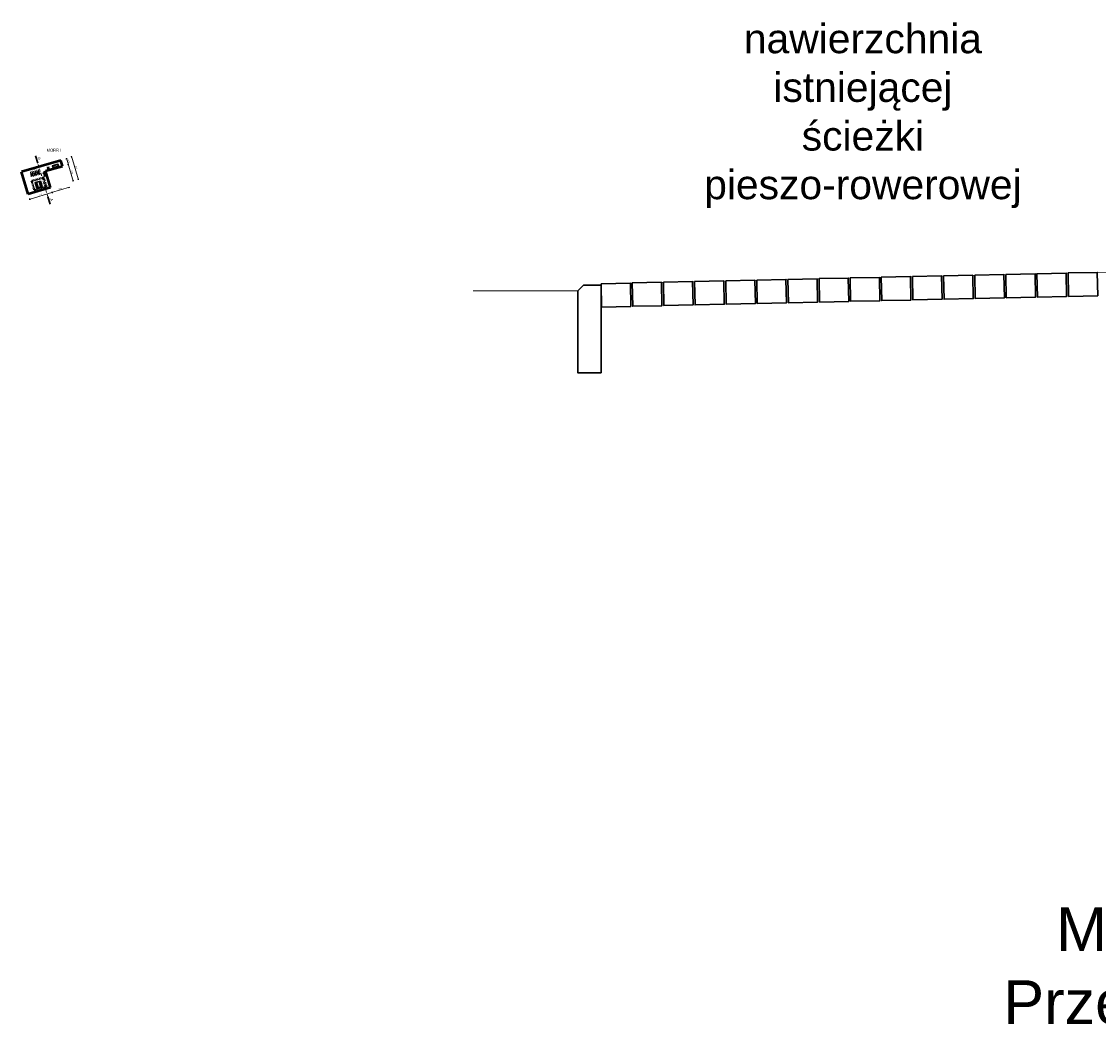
# Model space of a CAD drawing. Header units: millimetres. Extents: x -32728 to 16036, y -21222 to 1675.
# Tile 51 of 58: x 11949 to 12318, y 669 to 1018. Entities that reach past the tile are written whole.
import ezdxf

# ---------------------------------------------------------------- set-up
doc = ezdxf.new("R2010")
doc.units = ezdxf.units.MM
for name, pattern in [('02_DONPL_Floorplan-H_revised$0$A-CZ0304_2000 ( Dashdot )', [1.001, 0.5, -0.25, 0.001, -0.25]), ('02_DONPL_Floorplan-H_revised$0$A-CZ0304_2000 DASHED', [1, 0.5, -0.5]), ('BKO', [1.5, 1, -0.5])]:
    doc.linetypes.add(name, pattern=pattern)
for name, color, linetype, lineweight in [('1 MOP zagospodarowanie', 250, 'Continuous', 30), ('1 pojazdy', 250, 'Continuous', 15), ('1 wiata', 250, 'Continuous', 20), ('2 kraweznik opornik', 5, 'Continuous', 50), ('7 przekroj', 200, 'Continuous', 70), ('7 przekroj kostka betonowa szara', 252, 'Continuous', 30), ('7 przekroj niweleta', 250, 'Continuous', 9), ('7 przekroj obrzeze', 30, 'Continuous', 30), ('7 przekroj wymiary', 250, 'Continuous', 9)]:
    doc.layers.add(name, color=color, linetype=linetype, lineweight=lineweight)
doc.layers.add('2 kraweznik wysoki', color=7, linetype='Continuous', lineweight=50, true_color=0x000000)
doc.layers.add('4 wymiary', color=7, linetype='Continuous', lineweight=15, true_color=0x000000)
doc.styles.add('Annotative', font='arial.ttf')
doc.styles.add('ARIAL', font='arial.ttf')
doc.styles.add('Arial10', font='arial.ttf', dxfattribs={"height": 10})
doc.styles.add('ARIAL2.5', font='arial.ttf', dxfattribs={"height": 2.5})
doc.styles.add('plan', font='arial.ttf', dxfattribs={"height": 1})
doc.styles.get("Standard").update_dxf_attribs({"font": 'arial.ttf'})
doc.dimstyles.new('plan', dxfattribs={"dimtxt": 1, "dimasz": 0.5, "dimexe": 0.5, "dimexo": 0.625, "dimgap": 0.2, "dimtad": 1, "dimzin": 1, "dimtxsty": 'plan', "dimblk": 'ARCHTICK', "dimcen": 1, "dimdle": 0.5, "dimadec": 4, "dimazin": 0, "dimtfac": 1, "dimtmove": 0, "dimatfit": 3, "dimfxl": 0.5, "dimfxlon": 1, "dimlwd": 15, "dimarcsym": 0})

# ---------------------------------------------------------------- blocks, each defined once
blk = doc.blocks.new('A$C54DE1B4C')
at = {"layer": '1 pojazdy'}
for p, q in [((0.33, 0.31), (0.02, 0.31)), ((0.33, 0.26), (0.02, 0.26)), ((0.27, 0.24), (0.27, 0.26)), ((0.39, 0.24), (0.27, 0.24)), ((0.37, 0.24), (0.29, 0.24)), ((0.29, 0.24), (0.29, 0.24)), ((0.47, 0.31), (0.33, 0.31)), ((0.33, 0.31), (0.33, 0.28)), ((0.33, 0.25), (0.33, 0.28)), ((0.47, 0.25), (0.33, 0.25)), ((0.37, 0.24), (0.37, 0.24)), ((0.39, 0.24), (0.39, 0.25)), ((0.47, 0.3), (0.47, 0.29)), ((0.47, 0.27), (0.47, 0.29)), ((0.47, 0.26), (0.47, 0.27)), ((0.54, 0.34), (0.52, 0.34)), ((0.54, 0.22), (0.52, 0.22)), ((0.69, 0.31), (0.57, 0.34)), ((0.69, 0.25), (0.57, 0.22)), ((0.65, 0.35), (0.65, 0.42)), ((0.65, 0.42), (0.69, 0.42)), ((0.69, 0.35), (0.65, 0.35)), ((0.65, 0.35), (0.65, 0.34)), ((0.65, 0.35), (0.82, 0.35)), ((0.65, 0.34), (0.82, 0.34)), ((0.66, 0.35), (0.66, 0.35)), ((0.68, 0.35), (0.68, 0.35)), ((1.28, 0.31), (0.68, 0.31)), ((1.28, 0.25), (0.68, 0.25)), ((0.69, 0.42), (0.69, 0.35)), ((0.9, 0.24), (0.7, 0.24)), ((0.7, 0.23), (0.7, 0.24)), ((0.9, 0.23), (0.7, 0.23)), ((0.71, 0.28), (0.71, 0.28)), ((0.71, 0.28), (0.71, 0.28)), ((0.94, 0.22), (0.78, 0.22)), ((0.78, 0.21), (0.78, 0.22)), ((0.94, 0.21), (0.78, 0.21)), ((0.79, 0.36), (0.79, 0.35)), ((0.79, 0.36), (0.81, 0.36)), ((0.79, 0.34), (0.79, 0.31)), ((0.79, 0.24), (0.79, 0.25)), ((0.79, 0.22), (0.79, 0.23)), ((0.79, 0.2), (0.79, 0.21)), ((0.81, 0.2), (0.79, 0.2)), ((0.81, 0.36), (0.81, 0.35)), ((0.81, 0.34), (0.81, 0.31)), ((0.81, 0.24), (0.81, 0.25)), ((0.81, 0.22), (0.81, 0.23)), ((0.81, 0.2), (0.81, 0.21)), ((0.82, 0.35), (0.82, 0.34)), ((0.9, 0.23), (0.9, 0.24)), ((0.9, 0.21), (0.94, 0.21)), ((0.9, 0.14), (0.9, 0.21)), ((0.94, 0.14), (0.9, 0.14)), ((0.91, 0.21), (0.91, 0.21)), ((0.93, 0.21), (0.93, 0.21)), ((0.94, 0.21), (0.94, 0.22)), ((0.94, 0.21), (0.94, 0.14)), ((1.28, 0.3), (1.24, 0.3)), ((1.28, 0.26), (1.24, 0.26)), ((1.36, 0.29), (1.26, 0.29)), ((1.36, 0.27), (1.26, 0.27)), ((1.3, 0.29), (1.3, 0.29)), ((1.3, 0.27), (1.3, 0.27)), ((1.36, 0.31), (1.31, 0.31)), ((1.36, 0.25), (1.31, 0.25)), ((1.36, 0.33), (1.32, 0.33)), ((1.36, 0.31), (1.32, 0.31)), ((1.36, 0.25), (1.32, 0.25)), ((1.36, 0.23), (1.32, 0.23)), ((1.35, 0.47), (1.35, 0.47)), ((1.39, 0.47), (1.35, 0.47)), ((1.39, 0.47), (1.35, 0.47)), ((1.39, 0.09), (1.35, 0.09)), ((1.39, 0.09), (1.35, 0.09)), ((1.35, 0.09), (1.35, 0.09)), ((1.38, 0.56), (1.36, 0.56)), ((1.36, 0.56), (1.36, 0.47)), ((1.36, 0.47), (1.36, 0.28)), ((1.36, 0.09), (1.36, 0.28)), ((1.36, 0), (1.36, 0.09)), ((1.38, 0), (1.36, 0)), ((1.38, 0.56), (1.38, 0.47)), ((1.38, 0.47), (1.38, 0.28)), ((1.44, 0.33), (1.38, 0.33)), ((1.44, 0.31), (1.38, 0.31)), ((1.48, 0.31), (1.38, 0.31)), ((1.38, 0.09), (1.38, 0.28)), ((1.44, 0.25), (1.38, 0.25)), ((1.48, 0.25), (1.38, 0.25)), ((1.44, 0.23), (1.38, 0.23)), ((1.38, 0), (1.38, 0.09)), ((1.39, 0.47), (1.39, 0.47)), ((1.39, 0.09), (1.39, 0.09)), ((1.44, 0.33), (1.44, 0.31)), ((1.44, 0.23), (1.44, 0.25)), ((1.48, 0.31), (1.48, 0.28)), ((1.73, 0.31), (1.48, 0.31)), ((1.48, 0.25), (1.48, 0.28)), ((1.73, 0.26), (1.48, 0.26))]:
    blk.add_line(p, q, dxfattribs=at)
blk.add_circle((1.24, 0.28), 0.02, dxfattribs=at)
blk.add_circle((1.24, 0.28), 0.02, dxfattribs=at)
for centre, radius, start, end in [((0.02, 0.28), 0.025, 90, 270), ((0.52, 0.29), 0.05, 93.8766, 167.857), ((0.52, 0.27), 0.05, 192.143, 266.1234), ((0.55, 0.24), 0.1, 74.4297, 93.8766), ((0.55, 0.32), 0.1, 266.1234, 285.5703), ((0.68, 0.28), 0.03, 2.8269, 74.4297), ((0.68, 0.28), 0.03, 285.5703, 357.1731), ((1.27, 0.28), 0.0103, 104.6453, 255.3547), ((1.32, 0.29), 0.035, 90, 171.3634), ((1.28, 0.28), 0.02, 29.9971, 84.3527), ((1.28, 0.28), 0.02, 275.6473, 330.0029), ((1.32, 0.27), 0.035, 188.6366, 270), ((1.32, 0.29), 0.02, 90, 180), ((1.32, 0.27), 0.02, 180, 270), ((1.73, 0.28), 0.025, 270, 90)]:
    blk.add_arc(centre, radius, start, end, dxfattribs=at)
blk = doc.blocks.new('_ArchTick')
at = {"color": 0, "linetype": 'ByBlock', "const_width": 0.15}
blk.add_lwpolyline([(-0.5, -0.5), (0.5, 0.5)], dxfattribs=at)
blk = doc.blocks.new('*D275')
at = {"layer": '4 wymiary', "color": 0, "linetype": 'ByBlock', "lineweight": 15}
blk.add_line((11951.77, 957.2), (11959.82, 959.61), dxfattribs=at)
at = {"layer": '4 wymiary', "color": 0, "linetype": 'ByBlock', "lineweight": -2}
for p, q in [((11959.57, 959.75), (11959.69, 959.36)), ((11951.91, 957.45), (11952.02, 957.06))]:
    blk.add_line(p, q, dxfattribs=at)
at = {"layer": 'Defpoints', "color": 0}
for p in [(11951.45, 958.97), (11959.11, 961.27), (11959.63, 959.56)]:
    blk.add_point(p, dxfattribs=at)
at = {"layer": '4 wymiary', "color": 0, "lineweight": 15, "xscale": 0.2, "yscale": 0.2, "zscale": 0.2}
for p, rotation in [((11959.63, 959.56), 16.71085195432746), ((11951.97, 957.26), 196.7108519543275)]:
    blk.add_blockref('_ArchTick', p, dxfattribs=dict(at, rotation=rotation))
at = {"layer": '4 wymiary', "color": 0, "insert": (11955.67, 958.83), "char_height": 0.4, "attachment_point": 5, "rotation": 16.7109, "style": 'ARIAL'}
blk.add_mtext('8,00', dxfattribs=at)
blk = doc.blocks.new('*D276')
at = {"layer": '4 wymiary', "color": 0, "linetype": 'ByBlock', "lineweight": -2}
for p, q in [((11966.13, 971.73), (11966.51, 971.84)), ((11968.43, 964.07), (11968.81, 964.18))]:
    blk.add_line(p, q, dxfattribs=at)
at = {"layer": '4 wymiary', "color": 0, "linetype": 'ByBlock', "lineweight": 15}
blk.add_line((11968.68, 963.93), (11966.26, 971.98), dxfattribs=at)
at = {"layer": 'Defpoints', "color": 0}
for p in [(11966.32, 971.79), (11949.15, 966.63), (11951.45, 958.97)]:
    blk.add_point(p, dxfattribs=at)
at = {"layer": '4 wymiary', "color": 0, "lineweight": 15, "xscale": 0.2, "yscale": 0.2, "zscale": 0.2}
for p, rotation in [((11966.32, 971.79), 106.7108519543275), ((11968.62, 964.12), 286.7108519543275)]:
    blk.add_blockref('_ArchTick', p, dxfattribs=dict(at, rotation=rotation))
at = {"layer": '4 wymiary', "color": 0, "insert": (11967.89, 968.08), "char_height": 0.4, "attachment_point": 5, "rotation": 286.7109, "style": 'ARIAL'}
blk.add_mtext('8,00', dxfattribs=at)
blk = doc.blocks.new('*D277')
at = {"layer": '4 wymiary', "color": 0, "linetype": 'ByBlock', "lineweight": -2}
for p, q in [((11964.94, 969.13), (11965.32, 969.25)), ((11966.62, 963.52), (11967, 963.64))]:
    blk.add_line(p, q, dxfattribs=at)
at = {"layer": '4 wymiary', "color": 0, "linetype": 'ByBlock', "lineweight": 15}
blk.add_line((11965.07, 969.38), (11966.87, 963.39), dxfattribs=at)
at = {"layer": 'Defpoints', "color": 0}
for p in [(11963.18, 968.61), (11964.86, 962.99), (11966.81, 963.58)]:
    blk.add_point(p, dxfattribs=at)
at = {"layer": '4 wymiary', "color": 0, "lineweight": 15, "xscale": 0.2, "yscale": 0.2, "zscale": 0.2}
for p, rotation in [((11965.13, 969.19), 106.710851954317), ((11966.81, 963.58), 286.710851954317)]:
    blk.add_blockref('_ArchTick', p, dxfattribs=dict(at, rotation=rotation))
at = {"layer": '4 wymiary', "color": 0, "insert": (11966.39, 966.51), "char_height": 0.4, "attachment_point": 5, "rotation": 286.7109, "style": 'ARIAL'}
blk.add_mtext('6,00', dxfattribs=at)
blk = doc.blocks.new('*D278')
at = {"layer": '4 wymiary', "color": 0, "linetype": 'ByBlock', "lineweight": -2}
for p, q in [((11964.36, 971.05), (11964.74, 971.17)), ((11964.94, 969.13), (11965.32, 969.25))]:
    blk.add_line(p, q, dxfattribs=at)
at = {"layer": '4 wymiary', "color": 0, "linetype": 'ByBlock', "lineweight": 15}
blk.add_line((11965.18, 969), (11964.49, 971.3), dxfattribs=at)
at = {"layer": 'Defpoints', "color": 0}
for p in [(11962.6, 970.52), (11964.55, 971.11), (11963.18, 968.61)]:
    blk.add_point(p, dxfattribs=at)
at = {"layer": '4 wymiary', "color": 0, "lineweight": 15, "xscale": 0.2, "yscale": 0.2, "zscale": 0.2}
for p, rotation in [((11964.55, 971.11), 106.7108519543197), ((11965.13, 969.19), 286.7108519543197)]:
    blk.add_blockref('_ArchTick', p, dxfattribs=dict(at, rotation=rotation))
at = {"layer": '4 wymiary', "color": 0, "insert": (11965.26, 970.28), "char_height": 0.4, "attachment_point": 5, "rotation": 286.7109, "style": 'ARIAL'}
blk.add_mtext('2,00', dxfattribs=at)
blk = doc.blocks.new('*D279')
at = {"layer": '4 wymiary', "color": 0, "linetype": 'ByBlock', "lineweight": 15}
blk.add_line((11959.44, 959.5), (11965.57, 961.34), dxfattribs=at)
at = {"layer": '4 wymiary', "color": 0, "linetype": 'ByBlock', "lineweight": -2}
for p, q in [((11959.57, 959.75), (11959.69, 959.36)), ((11965.32, 961.47), (11965.43, 961.09))]:
    blk.add_line(p, q, dxfattribs=at)
at = {"layer": 'Defpoints', "color": 0}
for p in [(11964.86, 962.99), (11959.11, 961.27), (11965.37, 961.28)]:
    blk.add_point(p, dxfattribs=at)
at = {"layer": '4 wymiary', "color": 0, "lineweight": 15, "xscale": 0.2, "yscale": 0.2, "zscale": 0.2}
for p, rotation in [((11959.63, 959.56), 196.7108519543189), ((11965.37, 961.28), 16.71085195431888)]:
    blk.add_blockref('_ArchTick', p, dxfattribs=dict(at, rotation=rotation))
at = {"layer": '4 wymiary', "color": 0, "insert": (11962.37, 960.84), "char_height": 0.4, "attachment_point": 5, "rotation": 16.7109, "style": 'ARIAL'}
blk.add_mtext('6,00', dxfattribs=at)

msp = doc.modelspace()

# ---------------------------------------------------------------- linework, layer by layer
at = {"layer": '1 MOP zagospodarowanie', "color": 7, "lineweight": 50}
for p, q in [((11953.879, 965.77), (11953.739, 966.257)), ((11954.985, 966.09), (11954.844, 966.577)), ((11952.84, 965.469), (11952.699, 965.957))]:
    msp.add_line(p, q, dxfattribs=at)
at = {"layer": '1 MOP zagospodarowanie', "color": 7, "lineweight": 20}
for p, q in [((11954.718, 961.103), (11954.16, 963.023)), ((11954.91, 961.159), (11954.352, 963.079)), ((11955.678, 961.382), (11955.12, 963.303)), ((11955.87, 961.438), (11955.312, 963.358))]:
    msp.add_line(p, q, dxfattribs=at)
at = {"layer": '1 MOP zagospodarowanie', "color": 7}
for points in [[(11956.69, 966.558), (11957.121, 965.121), (11957.696, 965.294), (11957.264, 966.731)], [(11958.464, 968.133), (11957.984, 967.994), (11958.123, 967.514), (11958.603, 967.652)], [(11959.875, 968.051), (11961.798, 968.602), (11961.624, 969.208), (11959.702, 968.657)], [(11955.696, 963.47), (11953.776, 962.912), (11954.334, 960.991), (11956.255, 961.55)]]:
    msp.add_lwpolyline(points, close=True, dxfattribs=at)
at = {"layer": '1 wiata', "linetype": '02_DONPL_Floorplan-H_revised$0$A-CZ0304_2000 ( Dashdot )'}
for p, q in [((11957.085, 964.569), (11952.397, 963.213)), ((11952.738, 963.832), (11953.816, 960.105)), ((11956.465, 964.911), (11957.544, 961.183)), ((11957.885, 961.803), (11953.197, 960.447))]:
    msp.add_line(p, q, dxfattribs=at)
at = {"layer": '1 wiata', "linetype": '02_DONPL_Floorplan-H_revised$0$A-CZ0304_2000 DASHED', "lineweight": 30, "ltscale": 0.5}
msp.add_lwpolyline([(11952.493, 963.564), (11953.466, 960.202), (11957.789, 961.452), (11956.816, 964.814)], close=True, dxfattribs=at)
at = {"layer": '1 wiata'}
for points in [[(11952.803, 963.393), (11953.636, 960.511), (11957.479, 961.623), (11956.645, 964.505)], [(11952.803, 963.393), (11952.836, 963.278), (11952.951, 963.311), (11952.918, 963.426)], [(11956.53, 964.471), (11956.563, 964.356), (11956.679, 964.389), (11956.645, 964.505)], [(11953.603, 960.627), (11953.636, 960.511), (11953.752, 960.545), (11953.718, 960.66)], [(11957.33, 961.705), (11957.364, 961.589), (11957.479, 961.623), (11957.446, 961.738)]]:
    msp.add_lwpolyline(points, close=True, dxfattribs=at)
at = {"layer": '2 kraweznik opornik'}
for p, q in [((11962.6, 970.522), (11949.151, 966.631)), ((11963.175, 968.606), (11962.6, 970.522)), ((11959.113, 961.269), (11957.411, 966.939)), ((11959.113, 961.269), (11951.451, 958.969))]:
    msp.add_line(p, q, dxfattribs=at)
msp.add_lwpolyline([(11957.411, 966.939), (11963.175, 968.606)], dxfattribs=at)
at = {"layer": '2 kraweznik wysoki'}
msp.add_line((11951.451, 958.969), (11949.151, 966.631), dxfattribs=at)
at = {"layer": '7 przekroj', "linetype": 'ByBlock', "lineweight": 30}
for p, q in [((11954.73, 969.555), (11953.984, 972.078)), ((11958.918, 955.571), (11958.171, 958.094))]:
    msp.add_line(p, q, dxfattribs=at)
at = {"layer": '7 przekroj', "linetype": 'BKO', "lineweight": 13}
msp.add_line((11958.171, 958.094), (11954.73, 969.555), dxfattribs=at)
at = {"layer": '7 przekroj kostka betonowa szara', "color": 253}
for points in [[(12179.589, 929.054), (12189.587, 929.254), (12189.747, 921.256), (12179.749, 921.056)], [(12190.247, 929.297), (12200.245, 929.497), (12200.405, 921.498), (12190.407, 921.298)], [(12200.905, 929.539), (12210.903, 929.739), (12211.063, 921.741), (12201.065, 921.541)], [(12211.563, 929.782), (12221.561, 929.982), (12221.721, 921.984), (12211.723, 921.784)], [(12222.221, 930.025), (12232.219, 930.225), (12232.379, 922.227), (12222.381, 922.027)], [(12232.878, 930.268), (12242.876, 930.468), (12243.036, 922.469), (12233.038, 922.269)], [(12243.537, 930.511), (12253.535, 930.711), (12253.695, 922.712), (12243.697, 922.512)], [(12254.195, 930.753), (12264.193, 930.953), (12264.353, 922.955), (12254.355, 922.755)], [(12264.853, 930.996), (12274.851, 931.196), (12275.011, 923.198), (12265.013, 922.998)], [(12275.511, 931.239), (12285.509, 931.439), (12285.669, 923.44), (12275.671, 923.24)], [(12286.169, 931.482), (12296.167, 931.682), (12296.327, 923.683), (12286.329, 923.483)], [(12296.827, 931.724), (12306.825, 931.924), (12306.985, 923.926), (12296.987, 923.726)], [(12307.484, 931.967), (12317.482, 932.167), (12317.642, 924.169), (12307.644, 923.969)], [(12147.615, 928.298), (12157.613, 928.498), (12157.773, 920.499), (12147.775, 920.299)], [(12158.273, 928.568), (12168.271, 928.768), (12168.431, 920.77), (12158.433, 920.57)], [(12168.931, 928.811), (12178.929, 929.011), (12179.089, 921.013), (12169.091, 920.813)]]:
    msp.add_lwpolyline(points, close=True, dxfattribs=at)
at = {"layer": '7 przekroj niweleta', "color": 253}
for p, q in [((12339.642, 932.655), (12147.615, 928.298)), ((12139.613, 925.798), (12103.778, 925.798))]:
    msp.add_line(p, q, dxfattribs=at)
at = {"layer": '7 przekroj obrzeze', "color": 253}
msp.add_lwpolyline([(12139.613, 925.798), (12139.613, 897.798), (12147.613, 897.798), (12147.613, 927.798), (12141.613, 927.798)], close=True, dxfattribs=at)

# ---------------------------------------------------------------- block references
at = {"layer": '1 MOP zagospodarowanie', "rotation": 286.1341290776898}
for p in [(11951.917, 966.494), (11952.464, 966.652), (11953.002, 966.808), (11953.54, 966.963), (11954.078, 967.119), (11954.616, 967.275)]:
    msp.add_blockref('A$C54DE1B4C', p, dxfattribs=at)

# ---------------------------------------------------------------- texts
at = {"layer": '1 MOP zagospodarowanie', "color": 7, "attachment_point": 1, "style": 'Annotative'}
for s, insert, char_height, width, rotation in [('Stojaki na rowery', (11952.592, 967.158), 0.15, 19.18506, 15.8725), ('\\pxqc;{\\C0;kosz betonowy \\Pdo segregacji \\Pśmieci}', (11955.359, 969.851), 0.15, 8.5633, 288.02245), ('stacja naprawcza', (11957.416, 968.214), 0.15, 2.59707, 16.84578), ('Ławka betonowa', (11959.991, 968.526), 0.15, 4.79627, 15.2892), ('{\\C7;ławostół}', (11954.817, 962.69), 0.2, 8.3826, 285.78629), ('ławostół', (11955.099, 962.786), 0.2, 0.88002, 285.78629), ('\\pxqc;wiata drewniana\\P3,5x4,5m', (11956.519, 963.978), 0.2, 2.16427, 286.13413)]:
    msp.add_mtext(s, dxfattribs=dict(at, insert=insert, char_height=char_height, width=width, rotation=rotation))
at = {"layer": '7 przekroj', "linetype": 'ByBlock', "char_height": 1, "attachment_point": 1, "rotation": 286.48894}
for insert in [(11955.578, 971.783), (11959.755, 957.686)]:
    msp.add_mtext_dynamic_manual_height_columns('{\\fArial|b0|i0|c238|p34;A}', width=6.53698, gutter_width=1, heights=[-1], dxfattribs=dict(at, insert=insert))
at = {"layer": '7 przekroj wymiary'}
for s, insert, char_height, width, attachment_point, style in [('\\pxqc;nawierzchnia istniejącej ścieżki pieszo-rowerowej ', (12216.788, 1017.255), 10, 40.90451, 1, 'Arial10'), ('MORR I ', (11960.237, 974.039), 1, 141.2912, 5, 'ARIAL2.5'), ('MORR II \\PPrzekrój A-A', (12344.118, 692.389), 15, 141.2912, 5, 'ARIAL2.5')]:
    msp.add_mtext(s, dxfattribs=dict(at, insert=insert, char_height=char_height, width=width, attachment_point=attachment_point, style=style))

# ---------------------------------------------------------------- dimensions: what is measured, and where the dimension line sits
at = {"layer": '4 wymiary', "linetype": 'ByBlock'}
for p1, p2, distance, picture, middle in [((11951.451, 958.969), (11949.151, 966.631), -17.929, '*D276', (11967.894, 968.082)), ((11963.175, 968.606), (11962.6, 970.522), -2.038, '*D278', (11965.261, 970.277)), ((11959.113, 961.269), (11964.86, 962.994), -1.789, '*D279', (11962.375, 960.84)), ((11951.451, 958.969), (11959.113, 961.269), -1.789, '*D275', (11955.67, 958.827))]:
    dim = msp.add_aligned_dim(p1=p1, p2=p2, distance=distance, dimstyle='plan', override={"dimtxt": 0.4, "dimasz": 0.2, "dimexe": 0.2, "dimtxsty": 'ARIAL', "dimblk": 'ArchTick', "dimdle": 0.2, "dimfxl": 0.2}, dxfattribs=at)
    dim.commit()
    dim.dimension.update_dxf_attribs({"geometry": picture, "text_midpoint": middle})
dim = msp.add_aligned_dim(p1=(11963.175, 968.606), p2=(11964.86, 962.994), distance=2.038, text='6,00', dimstyle='plan', override={"dimtxt": 0.4, "dimasz": 0.2, "dimexe": 0.2, "dimtxsty": 'ARIAL', "dimblk": 'ArchTick', "dimdle": 0.2, "dimfxl": 0.2}, dxfattribs=at)
dim.commit()
dim.dimension.update_dxf_attribs({"geometry": '*D277', "text_midpoint": (11966.391, 966.513)})

doc.saveas('drawing.dxf')
